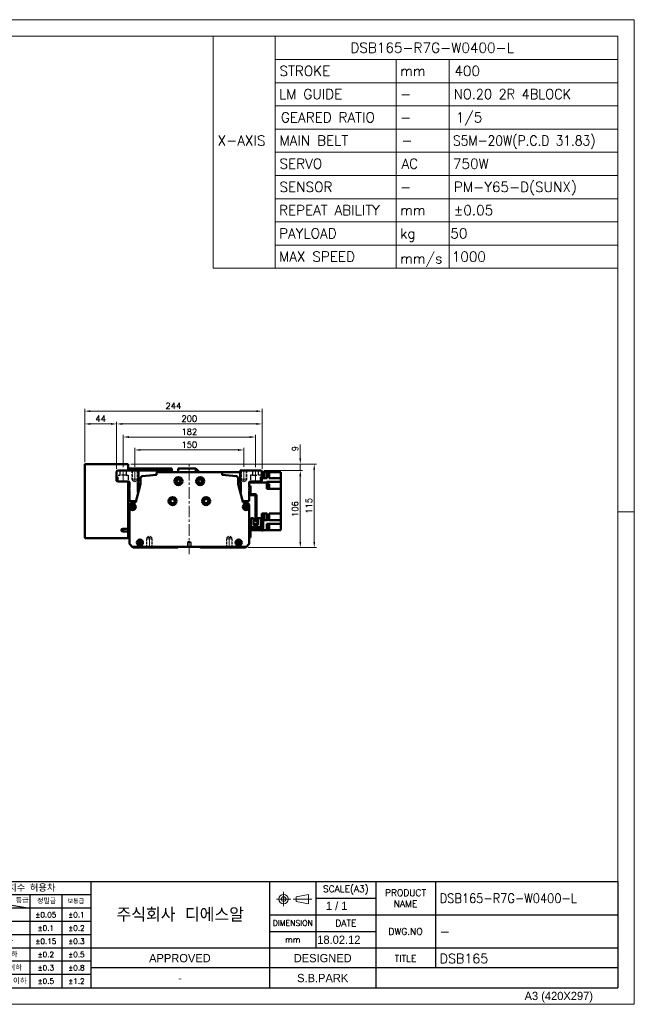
# Model space of a CAD drawing. Header units: millimetres. Extents: x 46891 to 50463, y 6223 to 9884.
# Tile 4 of 4: x 49617 to 50463, y 8529 to 9884. Entities that reach past the tile are written whole.
import ezdxf
from ezdxf.enums import TextEntityAlignment as Align

# ---------------------------------------------------------------- set-up
doc = ezdxf.new("R2010")
doc.units = ezdxf.units.MM
doc.header["$LTSCALE"] = 0.5
for name, pattern in [('CENTER', [50.8, 31.75, -6.35, 6.35, -6.35]), ('HIDDEN', [9.525, 6.35, -3.175]), ('HIDDENX2', [19.05, 12.7, -6.35])]:
    doc.linetypes.add(name, pattern=pattern)
doc.layers.get('0').update_dxf_attribs({"lineweight": 20})
for name, color, linetype, lineweight in [('1', 1, 'CENTER', 13), ('4', 4, 'Continuous', 13), ('외형선(ISO)', 7, 'Continuous', 50)]:
    doc.layers.add(name, color=color, linetype=linetype, lineweight=lineweight)
doc.layers.add('2', color=2, linetype='HIDDENX2')
doc.layers.add('3', color=3, linetype='Continuous')
doc.styles.add('ACISOGDT', font='amgdt.shx')
doc.styles.add('DSR TEXT', font='romans.shx', dxfattribs={"bigfont": 'whgtxt.shx'})
doc.styles.get("Standard").update_dxf_attribs({"font": 'romans.shx', "bigfont": 'whgtxt.shx'})
doc.dimstyles.new('DSR', dxfattribs={"dimscale": 2, "dimtxt": 3, "dimasz": 3, "dimexe": 0.5, "dimexo": 0.5, "dimgap": 0.5, "dimtad": 1, "dimdsep": 46, "dimtxsty": 'Standard', "dimcen": 2.5, "dimclrd": 4, "dimclre": 4, "dimclrt": 2, "dimadec": 0, "dimazin": 2, "dimtfac": 1, "dimtmove": 0, "dimatfit": 3, "dimfxl": 0, "dimlwd": -1, "dimlwe": -1, "dimarcsym": 0})

# ---------------------------------------------------------------- blocks, each defined once
blk = doc.blocks.new('A$C13F00394')
for p, q in [((109.11, 28.14), (105.34, 27.43)), ((105.34, 27.43), (105.34, 26.01)), ((109.11, 25.3), (109.11, 28.14)), ((-202.34, 25.67), (-191.42, 25.67)), ((-202.34, 25.3), (-191.42, 25.3)), ((105.34, 26.01), (109.11, 25.3))]:
    blk.add_line(p, q)
for radius in [1.42, 0.71]:
    blk.add_circle((101.56, 26.76), radius)
at = {"layer": '1'}
for p, q in [((103.69, 26.76), (99.44, 26.76)), ((101.56, 28.89), (101.56, 24.63)), ((104.41, 26.76), (110.04, 26.76))]:
    blk.add_line(p, q, dxfattribs=at)
at = {"layer": '3'}
for p, q in [((0, 32), (-207.68, 32)), ((0, 32), (202.32, 32)), ((0, 32), (0, 0)), ((43.43, 32), (43.43, 0)), ((97.32, 32), (97.32, 12)), ((111.32, 32), (111.32, 12)), ((129.32, 32), (129.32, 0)), ((147.32, 32), (147.32, 6)), ((202.32, 32), (202.32, 0)), ((0, 28), (25, 24)), ((43.43, 28), (0, 28)), ((25, 28), (25, 0)), ((34.7, 28), (34.7, 0)), ((111.32, 27), (129.32, 27)), ((43.43, 24), (0, 24)), ((97.32, 22), (202.32, 22)), ((43.43, 20), (0, 20)), ((43.43, 16), (0, 16)), ((97.32, 17), (129.32, 17)), ((0, 12), (129.32, 12)), ((97.32, 12), (97.32, 0)), ((129.32, 12), (202.32, 12)), ((43.43, 8), (0, 8)), ((97.32, 6), (43.43, 6)), ((129.32, 6), (97.32, 6)), ((202.32, 6), (129.32, 6)), ((43.43, 4), (0, 4)), ((0, 0), (202.32, 0))]:
    blk.add_line(p, q, dxfattribs=at)
at = {"color": 0, "style": 'DSR TEXT'}
for s, height, p in [('조립 치수 허용차', 2, (11.97, 29.02)), ('등급', 1.5, (20.77, 25.52)), ('정밀급', 1.5, (27.18, 25.37)), ('보통급', 1.3, (36.41, 25.38)), ('치수 구분', 1.5, (0.69, 24.78)), (' 0.5 초과 6 이하', 1.6, (0.56, 21.19)), (' 6 초과 30 이하', 1.6, (0.49, 17.19)), (' 30 초과 120 이하', 1.6, (0.49, 13.19)), (' 120 초과 315 이하', 1.6, (0.49, 9.19)), (' 315 초과 1000 이하', 1.6, (0.49, 5.19)), (' 1000 초과 2000 이하', 1.6, (0.49, 1.19))]:
    blk.add_text(s, height=height, dxfattribs=at).set_placement(p)
at = {"color": 7, "style": 'ACISOGDT'}
for s, p in [('APPROVED', (70.28, 8.93)), ('DESIGNED', (113.35, 8.93))]:
    blk.add_text(s, height=2.5, dxfattribs=at).set_placement(p, align=Align.MIDDLE_CENTER)
at = {"color": 7, "attachment_point": 5, "style": 'DSR TEXT'}
for s, insert, char_height in [('SCALE(A3)', (120.32, 29.5), 2), ('PRODUCT\\PNAME', (138.32, 27), 2), ('주식회사 디에스알', (70.37, 22), 4.2), ('DIMENSION', (104.32, 19.5), 1.7), ('DATE', (120.32, 19.5), 2), ('DWG.NO', (138.32, 17), 2), ('mm', (104.32, 14.5), 1.8), ('TITLE', (138.32, 8.83), 2)]:
    blk.add_mtext(s, dxfattribs=dict(at, insert=insert, char_height=char_height))
at = {"color": 0, "char_height": 1.6, "attachment_point": 5, "style": 'DSR TEXT'}
for s, insert in [('%%P0.05', (29.85, 22)), ('%%P0.1', (39.07, 22)), ('%%P0.1', (29.85, 18)), ('%%P0.2', (39.07, 18)), ('%%P0.15', (29.85, 14)), ('%%P0.3', (39.07, 14)), ('%%P0.2', (29.85, 10)), ('%%P0.5', (39.07, 10)), ('%%P0.3', (29.85, 6)), ('%%P0.8', (39.07, 6)), ('%%P0.5', (29.85, 2)), ('%%P1.2', (39.07, 2))]:
    blk.add_mtext(s, dxfattribs=dict(at, insert=insert))
at = {"layer": '4', "color": 0, "style": 'DSR TEXT'}
blk.add_text('NOTE', height=3, dxfattribs=at).set_placement((-202.39, 26.38))
blk = doc.blocks.new('A$C1C1952E1')
for p, q in [((293, 292), (293, 222)), ((311.67, 292), (311.67, 222)), ((311.67, 285), (415, 285)), ((348.18, 285), (348.18, 222)), ((364.13, 285), (364.13, 222)), ((311.67, 278), (415, 278)), ((311.67, 271), (415, 271)), ((311.67, 264), (415, 264)), ((311.67, 257), (415, 257)), ((311.67, 250), (415, 250)), ((311.67, 243), (415, 243)), ((311.67, 236), (415, 236)), ((311.67, 229), (415, 229)), ((293, 222), (415, 222))]:
    blk.add_line(p, q)
at = {"color": 1}
blk.add_lwpolyline([(0, 0), (420, 0), (420, 297), (0, 297)], close=True, dxfattribs=at)
at = {"color": 3}
blk.add_lwpolyline([(5, 5), (415, 5), (415, 292), (5, 292)], close=True, dxfattribs=at)
at = {"color": 7, "style": 'ACISOGDT'}
blk.add_text('A3 (420X297)', height=2.5, dxfattribs=at).set_placement((386.91, 1.28))
blk = doc.blocks.new('A$C1E181772')
at = {"layer": '외형선(ISO)'}
for p, q in [((17.4, 71), (17.4, 59.6)), ((19, 71), (17.4, 71)), ((9, 22), (9, 57.5)), ((10.6, 57.5), (10.6, 22)), ((11.1, 59.6), (16.9, 59.6)), ((16.9, 58), (11.1, 58)), ((17.4, 59.6), (18.9, 59.6)), ((1.6, 25), (0, 25)), ((0, 22), (0, 25)), ((0, 22), (0, 12)), ((1.6, 25), (1.6, 22)), ((1.6, 12.1), (1.6, 22)), ((3.3, 26.5), (3.3, 14.1)), ((7, 26.5), (3.3, 26.5)), ((3.3, 11.6), (3.3, 14.1)), ((5.3, 14.1), (3.3, 14.1)), ((14.7, 14.1), (5.3, 14.1)), ((7, 17.1), (7, 26.5)), ((7, 18.1), (13, 18.1)), ((13, 17.8), (7, 17.8)), ((7, 17.1), (13, 17.1)), ((10.6, 22), (9, 22)), ((16.7, 26.5), (13, 26.5)), ((13, 26.5), (13, 17.1)), ((16.7, 14.1), (14.7, 14.1)), ((16.7, 14.1), (16.7, 26.5)), ((16.7, 14.1), (16.7, 11.6)), ((2, 10), (16.9, 10)), ((17, 11.6), (2.1, 11.6)), ((17.4, 9.5), (17.4, 3)), ((17.4, 0), (17.4, 3)), ((17.4, 0), (19, 0))]:
    blk.add_line(p, q, dxfattribs=at)
for centre, radius, start, end in [((11.1, 57.5), 2.1, 90, 180), ((11.1, 57.5), 0.5, 90, 180), ((16.9, 60.1), 0.5, 270, 0), ((16.9, 60.1), 2.1, 270, 346.2259), ((2, 12), 2, 179.9999, 269.9999), ((2.1, 12.1), 0.5, 179.9999, 269.9999), ((16.9, 9.5), 0.5, 359.9999, 89.9999), ((17, 9.6), 2, 0.2454, 89.9999)]:
    blk.add_arc(centre, radius, start, end, dxfattribs=at)
blk = doc.blocks.new('*D127')
at = {"color": 1, "linetype": 'ByBlock'}
for p, q in [((49775.8, 9268.6), (49775.8, 9295)), ((49918, 9292), (49783.6, 9292)), ((49925.8, 9268.6), (49925.8, 9295))]:
    blk.add_line(p, q, dxfattribs=at)
at = {"color": 1}
for points in [[(49783.6, 9293.3), (49783.6, 9290.7), (49775.8, 9292)], [(49918, 9293.3), (49918, 9290.7), (49925.8, 9292)]]:
    blk.add_solid(points, dxfattribs=at)
at = {"layer": 'Defpoints', "color": 0}
for p in [(49775.8, 9292), (49775.8, 9265), (49925.8, 9265)]:
    blk.add_point(p, dxfattribs=at)
at = {"color": 3, "insert": (49850.8, 9299.2), "char_height": 8.4, "attachment_point": 5, "style": 'DSR TEXT'}
blk.add_mtext('150', dxfattribs=at)
blk = doc.blocks.new('*D128')
at = {"color": 1, "linetype": 'ByBlock'}
for p, q in [((49759.8, 9268.2), (49759.8, 9312.8)), ((49941.8, 9268.2), (49941.8, 9312.8)), ((49934, 9309.8), (49767.6, 9309.8))]:
    blk.add_line(p, q, dxfattribs=at)
at = {"color": 1}
for points in [[(49767.6, 9311.1), (49767.6, 9308.5), (49759.8, 9309.8)], [(49934, 9311.1), (49934, 9308.5), (49941.8, 9309.8)]]:
    blk.add_solid(points, dxfattribs=at)
at = {"layer": 'Defpoints', "color": 0}
for p in [(49759.8, 9309.8), (49759.8, 9264.6), (49941.8, 9264.6)]:
    blk.add_point(p, dxfattribs=at)
at = {"color": 3, "insert": (49850.8, 9317), "char_height": 8.4, "attachment_point": 5, "style": 'DSR TEXT'}
blk.add_mtext('182', dxfattribs=at)
blk = doc.blocks.new('*D129')
at = {"color": 1, "linetype": 'ByBlock'}
for p, q in [((49750.8, 9266.2), (49750.8, 9330.8)), ((49943, 9327.8), (49758.6, 9327.8)), ((49950.8, 9266.2), (49950.8, 9330.8))]:
    blk.add_line(p, q, dxfattribs=at)
at = {"color": 1}
for points in [[(49758.6, 9329.1), (49758.6, 9326.5), (49750.8, 9327.8)], [(49943, 9329.1), (49943, 9326.5), (49950.8, 9327.8)]]:
    blk.add_solid(points, dxfattribs=at)
at = {"layer": 'Defpoints', "color": 0}
for p in [(49750.8, 9327.8), (49750.8, 9262.6), (49950.8, 9262.6)]:
    blk.add_point(p, dxfattribs=at)
at = {"color": 3, "insert": (49850.8, 9335), "char_height": 8.4, "attachment_point": 5, "style": 'DSR TEXT'}
blk.add_mtext('200', dxfattribs=at)
blk = doc.blocks.new('*D130')
at = {"color": 1, "linetype": 'ByBlock'}
for p, q in [((49706.8, 9275.2), (49706.8, 9330.8)), ((49743, 9327.8), (49714.6, 9327.8)), ((49750.8, 9266.2), (49750.8, 9330.8))]:
    blk.add_line(p, q, dxfattribs=at)
at = {"color": 1}
for points in [[(49714.6, 9329.1), (49714.6, 9326.5), (49706.8, 9327.8)], [(49743, 9329.1), (49743, 9326.5), (49750.8, 9327.8)]]:
    blk.add_solid(points, dxfattribs=at)
at = {"layer": 'Defpoints', "color": 0}
for p in [(49706.8, 9327.8), (49706.8, 9271.6), (49750.8, 9262.6)]:
    blk.add_point(p, dxfattribs=at)
at = {"color": 3, "insert": (49728.8, 9335), "char_height": 8.4, "attachment_point": 5, "style": 'DSR TEXT'}
blk.add_mtext('44', dxfattribs=at)
blk = doc.blocks.new('*D147')
at = {"color": 1, "linetype": 'ByBlock'}
for p, q in [((49706.8, 9275.2), (49706.8, 9348.4)), ((49714.6, 9345.4), (49943, 9345.4)), ((49950.8, 9266.2), (49950.8, 9348.4))]:
    blk.add_line(p, q, dxfattribs=at)
at = {"color": 1}
for points in [[(49714.6, 9346.7), (49714.6, 9344.1), (49706.8, 9345.4)], [(49943, 9346.7), (49943, 9344.1), (49950.8, 9345.4)]]:
    blk.add_solid(points, dxfattribs=at)
at = {"layer": 'Defpoints', "color": 0}
for p in [(49950.8, 9345.4), (49706.8, 9271.6), (49950.8, 9262.6)]:
    blk.add_point(p, dxfattribs=at)
at = {"color": 3, "insert": (49828.8, 9352.6), "char_height": 8.4, "attachment_point": 5, "style": 'DSR TEXT'}
blk.add_mtext('244', dxfattribs=at)
blk = doc.blocks.new('*D148')
at = {"color": 1, "linetype": 'ByBlock'}
for p, q in [((49953.4, 9263.6), (50006.5, 9263.6)), ((50003.5, 9255.8), (50003.5, 9165.4)), ((49931.9, 9157.6), (50006.5, 9157.6))]:
    blk.add_line(p, q, dxfattribs=at)
at = {"color": 1}
for points in [[(50002.2, 9255.8), (50004.8, 9255.8), (50003.5, 9263.6)], [(50002.2, 9165.4), (50004.8, 9165.4), (50003.5, 9157.6)]]:
    blk.add_solid(points, dxfattribs=at)
at = {"layer": 'Defpoints', "color": 0}
for p in [(49949.8, 9263.6), (49928.3, 9157.6), (50003.5, 9157.6)]:
    blk.add_point(p, dxfattribs=at)
at = {"color": 3, "insert": (49996.3, 9210.6), "char_height": 8.4, "attachment_point": 5, "rotation": 90, "style": 'DSR TEXT'}
blk.add_mtext('106', dxfattribs=at)
blk = doc.blocks.new('*D149')
at = {"color": 1, "linetype": 'ByBlock'}
for p, q in [((50003.5, 9280.4), (50003.5, 9299.4)), ((49770.4, 9272.6), (50006.5, 9272.6)), ((50003.5, 9263.6), (50003.5, 9272.6)), ((49953.4, 9263.6), (50006.5, 9263.6)), ((50003.5, 9255.8), (50003.5, 9248))]:
    blk.add_line(p, q, dxfattribs=at)
at = {"color": 1}
for points in [[(50002.2, 9280.4), (50004.8, 9280.4), (50003.5, 9272.6)], [(50002.2, 9255.8), (50004.8, 9255.8), (50003.5, 9263.6)]]:
    blk.add_solid(points, dxfattribs=at)
at = {"layer": 'Defpoints', "color": 0}
for p in [(49766.8, 9272.6), (50003.5, 9272.6), (49949.8, 9263.6)]:
    blk.add_point(p, dxfattribs=at)
at = {"color": 3, "insert": (49996.3, 9293.8), "char_height": 8.4, "attachment_point": 5, "rotation": 90, "style": 'DSR TEXT'}
blk.add_mtext('9', dxfattribs=at)
blk = doc.blocks.new('*D150')
at = {"color": 1, "linetype": 'ByBlock'}
for p, q in [((49770.4, 9272.6), (50025.7, 9272.6)), ((50022.7, 9264.8), (50022.7, 9165.4)), ((49931.9, 9157.6), (50025.7, 9157.6))]:
    blk.add_line(p, q, dxfattribs=at)
at = {"color": 1}
for points in [[(50021.4, 9264.8), (50024, 9264.8), (50022.7, 9272.6)], [(50021.4, 9165.4), (50024, 9165.4), (50022.7, 9157.6)]]:
    blk.add_solid(points, dxfattribs=at)
at = {"layer": 'Defpoints', "color": 0}
for p in [(49766.8, 9272.6), (49928.3, 9157.6), (50022.7, 9157.6)]:
    blk.add_point(p, dxfattribs=at)
at = {"color": 3, "insert": (50015.5, 9215.1), "char_height": 8.4, "attachment_point": 5, "rotation": 90, "style": 'DSR TEXT'}
blk.add_mtext('115', dxfattribs=at)

msp = doc.modelspace()

# ---------------------------------------------------------------- linework, layer by layer
at = {"color": 2, "linetype": 'HIDDEN'}
for p, q in [((49771.78512, 9263.5696), (49771.78512, 9251.5696)), ((49772.38512, 9262.9696), (49771.78512, 9263.5696)), ((49772.38512, 9262.9696), (49779.18512, 9262.9696)), ((49772.38512, 9262.9696), (49772.38512, 9249.5696)), ((49779.18512, 9262.9696), (49779.78512, 9263.5696)), ((49779.18512, 9262.9696), (49779.18512, 9249.5696)), ((49779.78512, 9263.5696), (49779.78512, 9251.5696)), ((49921.78512, 9263.5696), (49921.78512, 9251.5696)), ((49922.38512, 9262.9696), (49921.78512, 9263.5696)), ((49922.38512, 9262.9696), (49929.18512, 9262.9696)), ((49922.38512, 9262.9696), (49922.38512, 9249.5696)), ((49929.18512, 9262.9696), (49929.78512, 9263.5696)), ((49929.18512, 9262.9696), (49929.18512, 9249.5696)), ((49929.78512, 9263.5696), (49929.78512, 9251.5696)), ((49771.78512, 9251.5696), (49779.78512, 9251.5696)), ((49771.78512, 9251.5696), (49772.38512, 9250.53037)), ((49772.38512, 9249.5696), (49779.18512, 9249.5696)), ((49772.38512, 9249.5696), (49775.78512, 9247.60661)), ((49779.18512, 9249.5696), (49775.78512, 9247.60661)), ((49779.78512, 9251.5696), (49779.18512, 9250.53037)), ((49921.78512, 9251.5696), (49929.78512, 9251.5696)), ((49921.78512, 9251.5696), (49922.38512, 9250.53037)), ((49922.38512, 9249.5696), (49929.18512, 9249.5696)), ((49922.38512, 9249.5696), (49925.78512, 9247.60661)), ((49929.18512, 9249.5696), (49925.78512, 9247.60661)), ((49929.78512, 9251.5696), (49929.18512, 9250.53037)), ((49791.78512, 9169.5696), (49792.38512, 9170.60883)), ((49791.78512, 9169.5696), (49799.78512, 9169.5696)), ((49791.78512, 9157.5696), (49791.78512, 9169.5696)), ((49792.38512, 9171.5696), (49795.78512, 9173.53259)), ((49792.38512, 9171.5696), (49799.18512, 9171.5696)), ((49792.38512, 9158.1696), (49792.38512, 9171.5696)), ((49799.18512, 9171.5696), (49795.78512, 9173.53259)), ((49799.18512, 9158.1696), (49799.18512, 9171.5696)), ((49799.78512, 9169.5696), (49799.18512, 9170.60883)), ((49799.78512, 9157.5696), (49799.78512, 9169.5696)), ((49901.78512, 9169.5696), (49902.38512, 9170.60883)), ((49909.78512, 9169.5696), (49901.78512, 9169.5696)), ((49901.78512, 9157.5696), (49901.78512, 9169.5696)), ((49902.38512, 9171.5696), (49905.78512, 9173.53259)), ((49909.18512, 9171.5696), (49902.38512, 9171.5696)), ((49902.38512, 9158.1696), (49902.38512, 9171.5696)), ((49909.18512, 9171.5696), (49905.78512, 9173.53259)), ((49909.18512, 9158.1696), (49909.18512, 9171.5696)), ((49909.78512, 9169.5696), (49909.18512, 9170.60883)), ((49909.78512, 9157.5696), (49909.78512, 9169.5696)), ((49792.38512, 9158.1696), (49791.78512, 9157.5696)), ((49792.38512, 9158.1696), (49799.18512, 9158.1696)), ((49799.18512, 9158.1696), (49799.78512, 9157.5696)), ((49902.38512, 9158.1696), (49901.78512, 9157.5696)), ((49909.18512, 9158.1696), (49902.38512, 9158.1696)), ((49909.18512, 9158.1696), (49909.78512, 9157.5696))]:
    msp.add_line(p, q, dxfattribs=at)
at = {"color": 1, "linetype": 'CENTER'}
for p, q in [((49775.78512, 9265.00514), (49775.78512, 9246.44044)), ((49925.78512, 9265.00514), (49925.78512, 9246.44044)), ((49795.78512, 9156.13405), (49795.78512, 9174.69876)), ((49905.78512, 9156.13405), (49905.78512, 9174.69876))]:
    msp.add_line(p, q, dxfattribs=at)
at = {"color": 1}
msp.add_line((50463.13132, 9206.60102), (50440.31632, 9206.60102), dxfattribs=at)
at = {"layer": '1'}
for p, q in [((49850.78512, 9148.5696), (49850.78512, 9271.5696)), ((49759.78512, 9247.5696), (49759.78512, 9264.5696)), ((49941.78512, 9247.5696), (49941.78512, 9264.5696))]:
    msp.add_line(p, q, dxfattribs=at)
at = {"layer": '2'}
for p, q in [((49752.78512, 9257.0696), (49755.53512, 9257.0696)), ((49752.78512, 9248.5696), (49752.78512, 9257.0696)), ((49755.53512, 9257.0696), (49755.53512, 9263.5696)), ((49764.03512, 9257.0696), (49755.53512, 9257.0696)), ((49764.03512, 9263.5696), (49764.03512, 9257.0696)), ((49764.03512, 9257.0696), (49766.78512, 9257.0696)), ((49766.78512, 9257.0696), (49766.78512, 9248.5696)), ((49937.53512, 9257.0696), (49934.78512, 9257.0696)), ((49934.78512, 9257.0696), (49934.78512, 9248.5696)), ((49937.53512, 9263.5696), (49937.53512, 9257.0696)), ((49937.53512, 9257.0696), (49946.03512, 9257.0696)), ((49946.03512, 9257.0696), (49946.03512, 9263.5696)), ((49948.78512, 9257.0696), (49946.03512, 9257.0696)), ((49948.78512, 9248.5696), (49948.78512, 9257.0696)), ((49850.78512, 9166.07175), (49848.28512, 9164.5696)), ((49848.28512, 9164.5696), (49848.28512, 9158.5696)), ((49853.28512, 9164.5696), (49848.28512, 9164.5696)), ((49853.28512, 9164.5696), (49850.78512, 9166.07175)), ((49853.28512, 9158.5696), (49853.28512, 9164.5696))]:
    msp.add_line(p, q, dxfattribs=at)
at = {"layer": '3'}
for p in [(50440.31632, 8697.82652), (49517.14175, 8551.81052)]:
    msp.add_line(p, (50440.31632, 8551.81052), dxfattribs=at)
at = {"layer": '외형선(ISO)'}
for p, q in [((49706.78512, 9171.5696), (49706.78512, 9271.5696)), ((49707.78512, 9272.5696), (49766.78512, 9272.5696)), ((49766.78512, 9271.5696), (49766.78512, 9272.5696)), ((49766.78512, 9263.5696), (49766.78512, 9271.5696)), ((49750.78512, 9262.5696), (49751.78512, 9263.5696)), ((49750.78512, 9249.5696), (49750.78512, 9262.5696)), ((49751.78512, 9263.5696), (49780.78512, 9263.5696)), ((49766.78512, 9266.5696), (49773.78512, 9266.5696)), ((49773.78512, 9266.5696), (49773.78512, 9263.5696)), ((49813.78512, 9266.5696), (49773.78512, 9266.5696)), ((49773.78512, 9263.62181), (49813.78512, 9263.62181)), ((49780.78512, 9263.5696), (49780.78512, 9248.89414)), ((49805.55771, 9258.05688), (49805.55771, 9259.5696)), ((49807.55771, 9261.5696), (49894.01253, 9261.5696)), ((49813.78512, 9263.62181), (49813.78512, 9266.5696)), ((49813.78512, 9266.5696), (49813.78512, 9263.62181)), ((49813.78512, 9266.5696), (49826.78512, 9266.5696)), ((49813.78512, 9261.5696), (49813.78512, 9263.62181)), ((49813.78512, 9261.5696), (49813.78512, 9263.62181)), ((49813.78512, 9263.62181), (49826.78512, 9263.62181)), ((49826.78512, 9266.5696), (49826.78512, 9263.62181)), ((49826.78512, 9263.62181), (49826.78512, 9261.5696)), ((49835.33512, 9266.5696), (49835.33512, 9261.5696)), ((49835.33512, 9266.5696), (49859.78512, 9266.5696)), ((49859.78512, 9261.5696), (49859.78512, 9266.5696)), ((49864.78512, 9261.5696), (49859.78512, 9266.5696)), ((49920.78512, 9261.5696), (49894.01253, 9261.5696)), ((49896.01253, 9259.5696), (49896.01253, 9258.05688)), ((49920.78512, 9248.89414), (49920.78512, 9263.5696)), ((49920.78512, 9263.5696), (49949.78512, 9263.5696)), ((49949.78512, 9263.5696), (49950.78512, 9262.5696)), ((49950.78512, 9262.5696), (49950.78512, 9249.5696)), ((49950.78512, 9261.7895), (49951.78512, 9261.7895)), ((49951.78512, 9254.1895), (49951.78512, 9261.7895)), ((49952.78512, 9261.5696), (49951.78512, 9261.5696)), ((49951.78512, 9261.4895), (49954.38512, 9261.4895)), ((49952.78512, 9261.5696), (49957.78512, 9261.5696)), ((49952.78512, 9261.5696), (49952.78512, 9261.4895)), ((49954.38512, 9254.4895), (49954.38512, 9261.4895)), ((49957.78512, 9261.5696), (49960.78512, 9261.5696)), ((49957.78512, 9261.5696), (49957.78512, 9253.1696)), ((49976.78512, 9261.5696), (49960.78512, 9261.5696)), ((49960.78512, 9253.1696), (49960.78512, 9261.5696)), ((49976.78512, 9257.1696), (49976.78512, 9261.5696)), ((49976.78512, 9257.1696), (49976.78512, 9253.1696)), ((49751.78512, 9248.5696), (49750.78512, 9249.5696)), ((49767.28512, 9248.5696), (49751.78512, 9248.5696)), ((49766.78512, 9183.5696), (49766.78512, 9248.5696)), ((49768.28512, 9241.0696), (49768.28512, 9247.5696)), ((49777.02476, 9220.49266), (49783.71847, 9244.89629)), ((49779.78512, 9245.89414), (49779.78512, 9234.5696)), ((49783.78512, 9245.5696), (49779.78512, 9245.5696)), ((49780.78512, 9250.4246), (49783.78512, 9250.4246)), ((49783.78512, 9245.25527), (49783.78512, 9253.03272)), ((49917.78512, 9253.03272), (49917.78512, 9245.25527)), ((49917.78512, 9247.23578), (49921.60175, 9247.23578)), ((49917.85177, 9244.89629), (49924.54548, 9220.49266)), ((49921.78512, 9234.5696), (49921.78512, 9245.89414)), ((49933.28512, 9247.5696), (49933.28512, 9241.0696)), ((49933.28512, 9247.23578), (49957.28512, 9247.23578)), ((49949.78512, 9248.5696), (49934.28512, 9248.5696)), ((49950.78512, 9249.5696), (49949.78512, 9248.5696)), ((49950.78512, 9254.1895), (49951.78512, 9254.1895)), ((49952.78512, 9253.13054), (49950.78512, 9253.13054)), ((49951.78512, 9254.4895), (49954.38512, 9254.4895)), ((49952.78512, 9253.1696), (49952.78512, 9254.4895)), ((49952.78512, 9253.1696), (49952.78512, 9253.13054)), ((49952.78512, 9253.1696), (49957.78512, 9253.1696)), ((49957.28512, 9247.93671), (49976.78512, 9247.93671)), ((49957.28512, 9247.93671), (49957.28512, 9247.90227)), ((49957.28512, 9247.23578), (49957.28512, 9247.90227)), ((49957.28512, 9247.23578), (49957.28512, 9238.2696)), ((49957.78512, 9245.76817), (49957.28512, 9245.76817)), ((49957.78512, 9239.76817), (49957.78512, 9245.76817)), ((49958.48512, 9245.71817), (49957.78512, 9245.71817)), ((49958.48512, 9239.81817), (49958.48512, 9245.71817)), ((49960.48512, 9245.51817), (49958.48512, 9245.51817)), ((49960.48512, 9240.01817), (49960.48512, 9245.51817)), ((49960.78512, 9253.1696), (49976.78512, 9253.1696)), ((49976.78512, 9253.01344), (49976.78512, 9253.1696)), ((49976.78512, 9253.01344), (49976.78512, 9247.93671)), ((49976.78512, 9242.7696), (49976.78512, 9247.93671)), ((49976.78512, 9242.7696), (49976.78512, 9238.2696)), ((49768.78512, 9240.5696), (49768.28512, 9241.0696)), ((49768.28512, 9240.0696), (49768.78512, 9240.5696)), ((49768.28512, 9239.0696), (49768.28512, 9240.0696)), ((49768.78512, 9238.5696), (49768.28512, 9239.0696)), ((49768.28512, 9238.0696), (49768.78512, 9238.5696)), ((49768.28512, 9237.0696), (49768.28512, 9238.0696)), ((49768.78512, 9236.5696), (49768.28512, 9237.0696)), ((49768.28512, 9236.0696), (49768.78512, 9236.5696)), ((49768.28512, 9222.5696), (49768.28512, 9236.0696)), ((49779.78512, 9241.5696), (49782.80598, 9241.5696)), ((49933.28512, 9241.0696), (49932.78512, 9240.5696)), ((49932.78512, 9240.5696), (49933.28512, 9240.0696)), ((49933.28512, 9239.0696), (49932.78512, 9238.5696)), ((49932.78512, 9238.5696), (49933.28512, 9238.0696)), ((49933.28512, 9237.0696), (49932.78512, 9236.5696)), ((49932.78512, 9236.5696), (49933.28512, 9236.0696)), ((49933.28512, 9240.0696), (49933.28512, 9239.0696)), ((49933.28512, 9238.0696), (49933.28512, 9237.0696)), ((49933.28512, 9236.0696), (49933.28512, 9222.5696)), ((49957.78512, 9239.76817), (49957.28512, 9239.76817)), ((49957.28512, 9238.2696), (49976.78512, 9238.2696)), ((49958.48512, 9239.81817), (49957.78512, 9239.81817)), ((49960.48512, 9240.01817), (49958.48512, 9240.01817)), ((49976.78512, 9204.3696), (49976.78512, 9238.2696)), ((49768.28512, 9163.81224), (49768.28512, 9215.5696)), ((49775.78512, 9221.5696), (49769.28512, 9221.5696)), ((49771.28512, 9218.5696), (49774.22472, 9218.5696)), ((49932.28512, 9221.5696), (49925.78512, 9221.5696)), ((49927.34552, 9218.5696), (49930.28512, 9218.5696)), ((49933.28512, 9215.5696), (49933.28512, 9163.81224)), ((49952.78512, 9204.37102), (49950.78512, 9204.37102)), ((49950.78512, 9201.1329), (49950.78512, 9204.37102)), ((49950.78512, 9203.65898), (49951.78512, 9203.65898)), ((49951.78512, 9196.56979), (49951.78512, 9203.65898)), ((49951.78512, 9203.35898), (49954.38512, 9203.35898)), ((49952.78512, 9204.37102), (49952.78512, 9204.3696)), ((49952.78512, 9204.3696), (49957.78512, 9204.3696)), ((49952.78512, 9203.35898), (49952.78512, 9204.3696)), ((49954.38512, 9196.35898), (49954.38512, 9203.35898)), ((49957.78512, 9204.3696), (49957.78512, 9195.90341)), ((49976.78512, 9204.3696), (49960.78512, 9204.3696)), ((49960.78512, 9204.3696), (49960.78512, 9195.90341)), ((49976.78512, 9204.3696), (49976.78512, 9200.3696)), ((49933.28512, 9195.90341), (49935.58514, 9195.90341)), ((49939.28514, 9195.90341), (49941.68512, 9195.90341)), ((49943.28512, 9195.90341), (49945.28514, 9195.90341)), ((49948.98514, 9195.90341), (49950.68512, 9195.90341)), ((49950.78512, 9201.1329), (49950.78512, 9198.58506)), ((49950.78512, 9196.56979), (49950.78512, 9198.58506)), ((49952.28512, 9196.35898), (49954.38512, 9196.35898)), ((49952.28512, 9195.24496), (49952.78512, 9195.24496)), ((49952.78512, 9196.35898), (49952.78512, 9195.24765)), ((49952.78512, 9195.24765), (49952.78512, 9195.24496)), ((49952.78512, 9195.24765), (49957.78512, 9195.24765)), ((49957.28512, 9190.4696), (49976.78512, 9190.4696)), ((49957.28512, 9190.4696), (49957.28512, 9190.12575)), ((49957.28512, 9181.5696), (49957.28512, 9190.12575)), ((49957.78512, 9189.00866), (49957.28512, 9189.00866)), ((49957.78512, 9195.90341), (49960.78512, 9195.90341)), ((49957.78512, 9195.90341), (49957.78512, 9195.24765)), ((49957.78512, 9183.00866), (49957.78512, 9189.00866)), ((49958.48512, 9188.95866), (49957.78512, 9188.95866)), ((49958.48512, 9183.05866), (49958.48512, 9188.95866)), ((49960.48512, 9188.75866), (49958.48512, 9188.75866)), ((49960.48512, 9183.25866), (49960.48512, 9188.75866)), ((49960.78512, 9195.24765), (49960.78512, 9195.90341)), ((49960.78512, 9195.24765), (49976.78512, 9195.24765)), ((49976.78512, 9195.24765), (49976.78512, 9200.3696)), ((49976.78512, 9195.23693), (49976.78512, 9195.24765)), ((49976.78512, 9195.23693), (49976.78512, 9190.4696)), ((49976.78512, 9190.4696), (49976.78512, 9185.9696)), ((49766.78512, 9183.5696), (49759.28512, 9183.5696)), ((49759.28512, 9179.5696), (49766.78512, 9179.5696)), ((49766.78512, 9185.5696), (49768.28512, 9185.5696)), ((49766.78512, 9184.97725), (49768.28512, 9184.97725)), ((49766.78512, 9179.5696), (49766.78512, 9183.5696)), ((49766.78512, 9171.5696), (49766.78512, 9179.5696)), ((49766.78512, 9176.5696), (49768.28512, 9176.5696)), ((49933.28512, 9181.5696), (49957.28512, 9181.5696)), ((49950.78512, 9181.5696), (49950.78512, 9181.3497)), ((49950.78512, 9181.3497), (49951.78512, 9181.3497)), ((49951.78512, 9181.3497), (49951.78512, 9181.5696)), ((49957.78512, 9183.00866), (49957.28512, 9183.00866)), ((49957.28512, 9181.5696), (49976.78512, 9181.5696)), ((49958.48512, 9183.05866), (49957.78512, 9183.05866)), ((49960.48512, 9183.25866), (49958.48512, 9183.25866)), ((49976.78512, 9181.5696), (49976.78512, 9185.9696)), ((49766.78512, 9170.5696), (49707.78512, 9170.5696)), ((49766.78512, 9170.5696), (49766.78512, 9171.5696)), ((49772.28512, 9158.5696), (49769.1638, 9161.69092)), ((49932.40644, 9161.69092), (49929.28512, 9158.5696)), ((49773.28512, 9157.5696), (49772.28512, 9158.5696)), ((49929.28512, 9158.5696), (49772.28512, 9158.5696)), ((49834.78512, 9157.5696), (49773.28512, 9157.5696)), ((49835.63867, 9158.42315), (49834.78512, 9157.5696)), ((49866.78512, 9157.5696), (49865.93157, 9158.42315)), ((49928.28512, 9157.5696), (49866.78512, 9157.5696)), ((49929.28512, 9158.5696), (49928.28512, 9157.5696))]:
    msp.add_line(p, q, dxfattribs=at)
for centre, radius in [((49835.78512, 9249.0696), 5.5), ((49835.78512, 9249.0696), 3.3), ((49835.78512, 9249.0696), 2.4585), ((49865.78512, 9249.0696), 5.5), ((49865.78512, 9249.0696), 3.3), ((49865.78512, 9249.0696), 2.4585), ((49772.78512, 9213.5696), 4.25), ((49772.78512, 9213.5696), 2.25), ((49827.78512, 9221.5696), 5.5), ((49827.78512, 9221.5696), 3.3), ((49827.78512, 9221.5696), 2.9585), ((49873.78512, 9221.5696), 5.5), ((49873.78512, 9221.5696), 3.3), ((49873.78512, 9221.5696), 2.9585), ((49928.78512, 9213.5696), 4.25), ((49928.78512, 9213.5696), 2.25), ((49759.28512, 9181.5696), 1.2295), ((49782.78512, 9164.5696), 4.25), ((49782.78512, 9164.5696), 2.25), ((49918.78512, 9164.5696), 4.25), ((49918.78512, 9164.5696), 2.25)]:
    msp.add_circle(centre, radius, dxfattribs=at)
for centre, radius, start, end in [((49707.78512, 9271.5696), 1, 90, 180), ((49836.78512, 8761.5696), 497, 93.6564443, 95.80911533), ((49805.05771, 9258.05688), 0.5, 273.65644439, 0), ((49807.55771, 9259.5696), 2, 89.99999994, 180), ((49894.01253, 9259.5696), 2, 0, 89.99999994), ((49896.51253, 9258.05688), 0.5, 180, 266.3435556), ((49864.78512, 8761.5696), 497, 84.19088456, 86.34355559), ((49767.28512, 9247.5696), 1, 0, 90), ((49784.78512, 9245.89414), 5, 143.13010235, 180), ((49782.78512, 9245.25527), 1, 338.96248892, 0), ((49786.78512, 9253.03272), 3, 95.80911533, 180), ((49914.78512, 9253.03272), 3, 0, 84.19088457), ((49918.78512, 9245.25527), 1, 180, 201.03751097), ((49916.78512, 9245.89414), 5, 0, 36.86989765), ((49934.28512, 9247.5696), 1, 90, 180), ((49780.78512, 9234.5696), 1, 180, 260.24123115), ((49920.78512, 9234.5696), 1, 279.75882445, 0), ((49769.28512, 9222.5696), 1, 180, 270), ((49771.28512, 9215.5696), 3, 89.99999994, 180), ((49774.22472, 9221.5696), 3, 269.99999994, 338.96248892), ((49775.78512, 9218.5696), 3, 61.42735458, 90), ((49925.78512, 9218.5696), 3, 90, 118.57262696), ((49927.34552, 9221.5696), 3, 201.03751097, 269.99999994), ((49930.28512, 9215.5696), 3, 0, 89.99999994), ((49932.28512, 9222.5696), 1, 270, 0), ((49772.78512, 9213.5696), 1.5, 41.40962211, 318.59037789), ((49774.28512, 9214.89247), 0.5, 221.40962211, 335.37911493), ((49774.28512, 9212.24672), 0.5, 24.62090608, 138.59037789), ((49772.78512, 9213.5696), 1.621, 328.98236195, 31.01763805), ((49927.28512, 9214.89247), 0.5, 204.62089557, 318.59037789), ((49927.28512, 9212.24672), 0.5, 41.40962211, 155.37910442), ((49928.78512, 9213.5696), 1.5, 221.40962211, 138.59037789), ((49759.28512, 9181.5696), 2, 90, 270), ((49707.78512, 9171.5696), 1, 180, 270), ((49771.28512, 9163.81224), 3, 180, 224.99999995), ((49782.78512, 9164.5696), 1.6, 134.4153086, 45.5846914), ((49781.31543, 9166.0696), 0.5, 314.4153086, 55.46539163), ((49784.25481, 9166.0696), 0.5, 124.5346146, 225.5846914), ((49918.78512, 9164.5696), 1.6, 134.4153086, 45.5846914), ((49917.31543, 9166.0696), 0.5, 314.4153086, 55.4653777), ((49920.25481, 9166.0696), 0.5, 124.53462853, 225.5846914), ((49930.28512, 9163.81224), 3, 314.99999994, 0), ((49835.99223, 9158.0696), 0.5, 90, 135), ((49865.57801, 9158.0696), 0.5, 45, 90)]:
    msp.add_arc(centre, radius, start, end, dxfattribs=at)

# ---------------------------------------------------------------- block references
at = {"xscale": 4.563000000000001, "yscale": 4.563000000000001, "zscale": 4.563000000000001}
for name, p in [('A$C1C1952E1', (48546.67132, 8528.99552)), ('A$C13F00394', (49517.14175, 8551.81052))]:
    msp.add_blockref(name, p, dxfattribs=at)
at = {"xscale": -1}
msp.add_blockref('A$C1E181772', (49952.28515, 9171.56976), dxfattribs=at)

# ---------------------------------------------------------------- texts
at = {"color": 3, "style": 'DSR TEXT'}
for s, p in [('DSB165-R7G-W0400-L', (50072.40644, 9838.75558)), ('STROKE', (49974.85562, 9806.81458)), ('LM GUIDE', (49974.20261, 9774.87358)), ('X-AXIS', (49889.77994, 9710.99158)), ('MAIN BELT', (49974.85562, 9710.99158)), ('SERVO', (49974.85562, 9679.05058)), ('SENSOR', (49974.85562, 9647.10958)), ('REPEAT ABILITY', (49974.20261, 9615.16858)), ('PAYLOAD', (49974.20261, 9583.22758)), ('MAX SPEED', (49974.20261, 9551.28658))]:
    msp.add_text(s, height=13.713336, dxfattribs=at).set_placement(p)
at = {"color": 7, "style": 'DSR TEXT'}
for s, height, p in [('mm', 13.713336, (50140.80897, 9806.81458)), ('400', 13.713336, (50215.55679, 9806.81458)), ('-', 13.71334, (50140.80897, 9774.87358)), ('-', 13.71334, (50140.80897, 9742.93258)), ('-', 13.71334, (50142.76802, 9710.99158)), ('AC', 13.713336, (50142.76802, 9679.05058)), ('750W', 13.713336, (50213.59774, 9679.05058)), ('-', 13.71334, (50140.80897, 9647.10958)), ('PM-Y65-D(SUNX)', 13.713336, (50214.90377, 9647.10958)), ('mm', 13.713336, (50140.80897, 9615.16858)), ('±0.05', 13.713336, (50214.90377, 9615.16858)), ('kg', 13.713336, (50140.80897, 9583.22758)), ('50', 13.713336, (50209.96299, 9583.22758)), ('mm/s', 13.713336, (50140.80897, 9548.67452)), ('1000', 13.713336, (50211.92204, 9551.28658))]:
    msp.add_text(s, height=height, dxfattribs=at).set_placement(p)
for s, width, p in [('NO.20 2R 4BLOCK', 0.95, (50214.90377, 9774.87358)), ('S5M-20W(P.C.D 31.83)', 0.9, (50213.59774, 9710.99158))]:
    msp.add_text(s, height=13.713336, dxfattribs=dict(at, width=width)).set_placement(p)
at = {"color": 2, "style": 'DSR TEXT', "width": 0.9}
msp.add_text('DSB165-R7G-W0400-L', height=12.7764, dxfattribs=at).set_placement((50195.33142, 8668.53961))
at = {"color": 2}
for s, height, style, p in [('1 / 1', 11.4075, 'ACISOGDT', (50038.718, 8658.71509)), ('18.02.12', 11.4075, 'ACISOGDT', (50026.86318, 8612.15405)), ('-', 12.7764, 'DSR TEXT', (50195.33142, 8622.90961)), ('DSB165', 12.7764, 'DSR TEXT', (50195.33142, 8585.60854))]:
    msp.add_text(s, height=height, dxfattribs=dict(at, style=style)).set_placement(p)
at = {"color": 2, "style": 'ACISOGDT'}
for s, p in [('S.B.PARK', (50034.34073, 8565.15819)), ('-', (49837.84282, 8565.15819))]:
    msp.add_text(s, height=11.4075, dxfattribs=at).set_placement(p, align=Align.MIDDLE_CENTER)
at = {"color": 7, "insert": (50217.51584, 9756.64592), "char_height": 13.713336, "attachment_point": 1, "style": 'DSR TEXT'}
msp.add_mtext('1/5', dxfattribs=at)
at = {"color": 3, "insert": (49976.81467, 9756.64592), "char_height": 13.713336, "attachment_point": 1, "style": 'DSR TEXT'}
msp.add_mtext('GEARED RATIO', dxfattribs=at)

# ---------------------------------------------------------------- dimensions: what is measured, and where the dimension line sits
for base, p1, p2, angle, picture, middle in [((49950.78512, 9345.36839), (49706.78512, 9271.5696), (49950.78512, 9262.5696), 180, '*D147', (49828.78512, 9352.56839)), ((49706.78512, 9327.8315), (49750.78512, 9262.5696), (49706.78512, 9271.5696), 180, '*D130', (49728.78512, 9335.0315)), ((49750.78512, 9327.8315), (49950.78512, 9262.5696), (49750.78512, 9262.5696), 180, '*D129', (49850.78512, 9335.0315)), ((49759.78512, 9309.82791), (49941.78512, 9264.5696), (49759.78512, 9264.5696), 180, '*D128', (49850.78512, 9317.02791)), ((49775.78512, 9292.00256), (49925.78512, 9265.00514), (49775.78512, 9265.00514), 180, '*D127', (49850.78512, 9299.20256)), ((50022.65343, 9157.5696), (49766.78512, 9272.5696), (49928.28512, 9157.5696), 90, '*D150', (50015.45343, 9215.0696)), ((50003.46216, 9157.5696), (49949.78512, 9263.5696), (49928.28512, 9157.5696), 90, '*D148', (49996.26216, 9210.5696))]:
    dim = msp.add_linear_dim(base=base, p1=p1, p2=p2, angle=angle, dimstyle='DSR', override={"dimscale": 3, "dimtxt": 2.8, "dimasz": 2.600136, "dimexe": 1, "dimexo": 1.2, "dimgap": 1, "dimdec": 4, "dimtxsty": 'DSR TEXT', "dimclrd": 1, "dimclre": 1, "dimclrt": 3, "dimtdec": 4, "dimtix": 1})
    dim.commit()
    dim.dimension.update_dxf_attribs({"geometry": picture, "text_midpoint": middle})
dim = msp.add_linear_dim(base=(50003.46216, 9272.5696), p1=(49949.78512, 9263.5696), p2=(49766.78512, 9272.5696), angle=90, dimstyle='DSR', override={"dimscale": 3, "dimtxt": 2.8, "dimasz": 2.600136, "dimexe": 1, "dimexo": 1.2, "dimgap": 1, "dimdec": 4, "dimtxsty": 'DSR TEXT', "dimclrd": 1, "dimclre": 1, "dimclrt": 3, "dimtdec": 4, "dimtix": 1})
dim.commit()
dim.dimension.update_dxf_attribs({"geometry": '*D149', "text_midpoint": (50003.46216, 9293.77041), "dimtype": 160})

doc.saveas('drawing.dxf')
